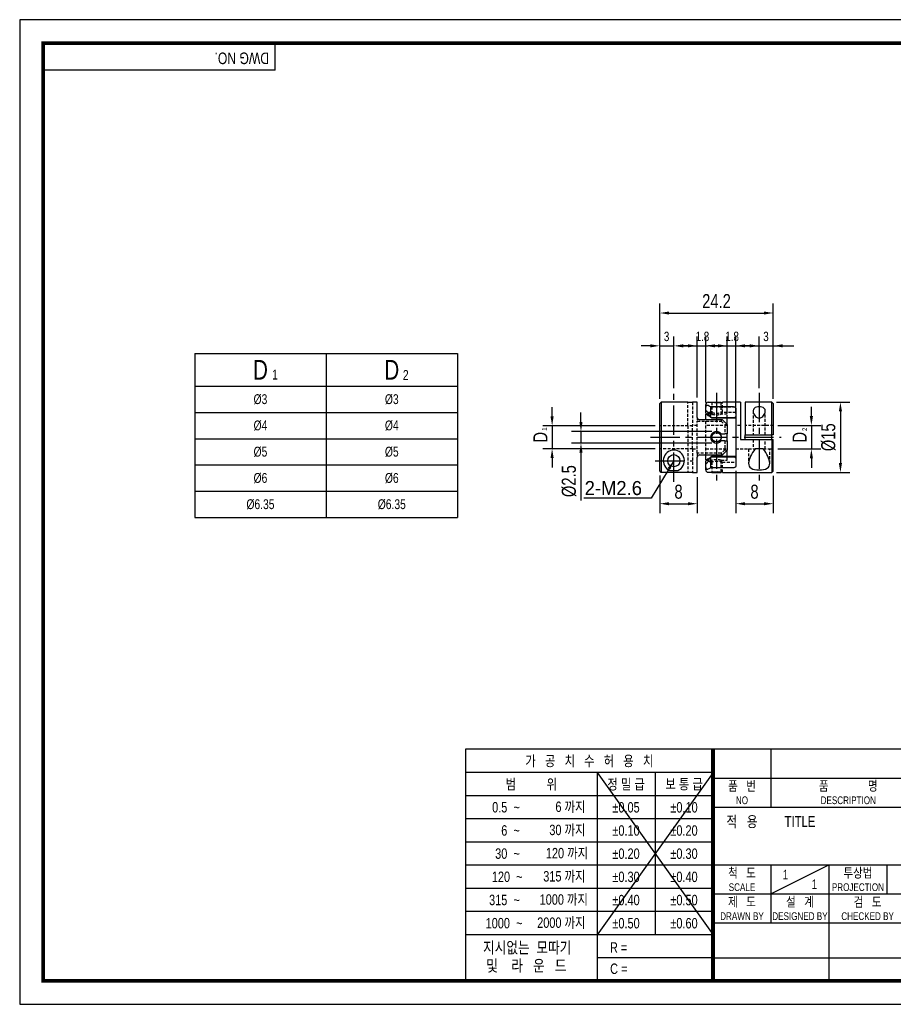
# Model space of a CAD drawing. Header units: millimetres. Extents: x 0 to 297, y 0 to 210.
# Tile 1 of 2: x 0 to 186, y 0 to 210. Entities that reach past the tile are written whole.
import ezdxf
from ezdxf.enums import TextEntityAlignment as Align

# ---------------------------------------------------------------- set-up
doc = ezdxf.new("R2010")
doc.units = ezdxf.units.MM
doc.header["$LTSCALE"] = 5
for name, pattern in [('CENTER', [2, 1.25, -0.25, 0.25, -0.25]), ('CENTER2', [1.125, 0.75, -0.125, 0.125, -0.125]), ('DASHED', [0.75, 0.5, -0.25]), ('HIDDEN', [0.375, 0.25, -0.125]), ('HIDDEN2', [0.1875, 0.125, -0.0625]), ('PHANTOM2', [1.25, 0.625, -0.125, 0.125, -0.125, 0.125, -0.125])]:
    doc.linetypes.add(name, pattern=pattern)
doc.layers.get('0').update_dxf_attribs({"linetype": 'CONTINUOUS'})
doc.layers.get('Defpoints').update_dxf_attribs({"linetype": 'CONTINUOUS'})
for name, color, linetype in [('BM', 2, 'CONTINUOUS'), ('C', 1, 'CENTER2'), ('CT', 1, 'CENTER'), ('D', 7, 'CONTINUOUS'), ('DIM', 7, 'CONTINUOUS'), ('H', 3, 'HIDDEN'), ('HD', 4, 'DASHED'), ('P', 4, 'PHANTOM2')]:
    doc.layers.add(name, color=color, linetype=linetype)
doc.styles.get("Standard").update_dxf_attribs({"font": 'Gulim.ttf', "width": 0.8, "height": 3})
doc.dimstyles.new('LIM', dxfattribs={"dimtxt": 2, "dimasz": 2, "dimexe": 2, "dimexo": 1, "dimgap": 1, "dimtad": 1, "dimdec": 3, "dimzin": 9, "dimdsep": 46, "dimtxsty": 'Standard', "dimcen": 3, "dimclrd": 1, "dimclre": 1, "dimadec": 0, "dimazin": 0, "dimtfac": 1, "dimtdec": 3, "dimtmove": 0, "dimatfit": 3, "dimfxl": 0, "dimtolj": 1, "dimtzin": 0, "dimarcsym": 0})

# ---------------------------------------------------------------- blocks, each defined once
blk = doc.blocks.new('*D154')
at = {"layer": 'Defpoints', "color": 0}
for p in [(136.46, 113.76), (144.46, 113.44), (144.46, 106.77)]:
    blk.add_point(p, dxfattribs=at)
at = {"layer": 'DIM', "color": 1, "lineweight": -2}
for p, q in [((136.46, 112.76), (136.46, 104.77)), ((144.46, 112.44), (144.46, 104.77)), ((138.46, 106.77), (142.46, 106.77))]:
    blk.add_line(p, q, dxfattribs=at)
at = {"layer": 'DIM', "color": 1}
for points in [[(138.46, 107.1), (138.46, 106.43), (136.46, 106.77)], [(142.46, 107.1), (142.46, 106.43), (144.46, 106.77)]]:
    blk.add_solid(points, dxfattribs=at)
at = {"layer": 'DIM', "color": 0, "insert": (140.46, 109.31), "char_height": 3, "attachment_point": 5}
blk.add_mtext('\\A1;8', dxfattribs=at)
blk = doc.blocks.new('*D155')
at = {"layer": 'Defpoints', "color": 0}
for p in [(148.56, 122.19), (119.66, 119.69), (148.56, 119.69)]:
    blk.add_point(p, dxfattribs=at)
at = {"layer": 'DIM', "color": 1, "lineweight": -2}
for p, q in [((119.66, 124.19), (119.66, 126.19)), ((147.56, 122.19), (117.66, 122.19)), ((119.66, 122.19), (119.66, 119.69)), ((147.56, 119.69), (117.66, 119.69)), ((119.66, 117.69), (119.66, 107.46))]:
    blk.add_line(p, q, dxfattribs=at)
at = {"layer": 'DIM', "color": 1}
for points in [[(119.33, 124.19), (119.99, 124.19), (119.66, 122.19)], [(119.33, 117.69), (119.99, 117.69), (119.66, 119.69)]]:
    blk.add_solid(points, dxfattribs=at)
at = {"layer": 'DIM', "color": 0, "insert": (117.12, 111.58), "char_height": 3, "attachment_point": 5, "rotation": 90}
blk.add_mtext('\\A1;%%C2.5', dxfattribs=at)
blk = doc.blocks.new('*D156')
at = {"layer": 'Defpoints', "color": 0}
for p in [(160.66, 147.44), (136.46, 128.12), (160.66, 128.14)]:
    blk.add_point(p, dxfattribs=at)
at = {"layer": 'DIM', "color": 1, "lineweight": -2}
for p, q in [((136.46, 129.12), (136.46, 149.44)), ((160.66, 129.14), (160.66, 149.44)), ((138.46, 147.44), (158.66, 147.44))]:
    blk.add_line(p, q, dxfattribs=at)
at = {"layer": 'DIM', "color": 1}
for points in [[(138.46, 147.77), (138.46, 147.11), (136.46, 147.44)], [(158.66, 147.77), (158.66, 147.11), (160.66, 147.44)]]:
    blk.add_solid(points, dxfattribs=at)
at = {"layer": 'DIM', "color": 0, "insert": (148.56, 149.98), "char_height": 3, "attachment_point": 5}
blk.add_mtext('\\A1;24.2', dxfattribs=at)
blk = doc.blocks.new('*D157')
at = {"layer": 'Defpoints', "color": 0}
for p in [(136.46, 123.39), (113.51, 118.49), (136.46, 118.49)]:
    blk.add_point(p, dxfattribs=at)
at = {"layer": 'DIM', "color": 1, "lineweight": -2}
for p, q in [((113.51, 125.39), (113.51, 127.39)), ((135.46, 123.39), (111.51, 123.39)), ((113.51, 123.39), (113.51, 118.49)), ((135.46, 118.49), (111.51, 118.49)), ((113.51, 116.49), (113.51, 114.49))]:
    blk.add_line(p, q, dxfattribs=at)
at = {"layer": 'DIM', "color": 1}
for points in [[(113.17, 125.39), (113.84, 125.39), (113.51, 123.39)], [(113.17, 116.49), (113.84, 116.49), (113.51, 118.49)]]:
    blk.add_solid(points, dxfattribs=at)
at = {"layer": 'DIM', "color": 0, "insert": (111, 120.94), "char_height": 3, "attachment_point": 5, "rotation": 90}
blk.add_mtext('\\A1;D', dxfattribs=at)
blk = doc.blocks.new('*D158')
at = {"layer": 'Defpoints', "color": 0}
for p in [(152.66, 114.76), (160.66, 113.74), (160.66, 106.77)]:
    blk.add_point(p, dxfattribs=at)
at = {"layer": 'DIM', "color": 1, "lineweight": -2}
for p, q in [((152.66, 113.76), (152.66, 104.77)), ((160.66, 112.74), (160.66, 104.77)), ((154.66, 106.77), (158.66, 106.77))]:
    blk.add_line(p, q, dxfattribs=at)
at = {"layer": 'DIM', "color": 1}
for points in [[(154.66, 107.1), (154.66, 106.43), (152.66, 106.77)], [(158.66, 107.1), (158.66, 106.43), (160.66, 106.77)]]:
    blk.add_solid(points, dxfattribs=at)
at = {"layer": 'DIM', "color": 0, "insert": (156.66, 109.31), "char_height": 3, "attachment_point": 5}
blk.add_mtext('\\A1;8', dxfattribs=at)
blk = doc.blocks.new('*D159')
at = {"layer": 'Defpoints', "color": 0}
for p in [(160.36, 128.44), (160.36, 113.44), (174.97, 113.44)]:
    blk.add_point(p, dxfattribs=at)
at = {"layer": 'DIM', "color": 1, "lineweight": -2}
for p, q in [((161.36, 128.44), (176.97, 128.44)), ((174.97, 126.44), (174.97, 115.44)), ((161.36, 113.44), (176.97, 113.44))]:
    blk.add_line(p, q, dxfattribs=at)
at = {"layer": 'DIM', "color": 1}
for points in [[(174.64, 126.44), (175.31, 126.44), (174.97, 128.44)], [(174.64, 115.44), (175.31, 115.44), (174.97, 113.44)]]:
    blk.add_solid(points, dxfattribs=at)
at = {"layer": 'DIM', "color": 0, "insert": (172.43, 120.94), "char_height": 3, "attachment_point": 5, "rotation": 90}
blk.add_mtext('\\A1;%%C15', dxfattribs=at)
blk = doc.blocks.new('*D160')
at = {"layer": 'Defpoints', "color": 0}
for p in [(160.66, 123.44), (160.66, 118.44), (168.78, 118.44)]:
    blk.add_point(p, dxfattribs=at)
at = {"layer": 'DIM', "color": 1, "lineweight": -2}
for p, q in [((168.78, 125.44), (168.78, 127.44)), ((161.66, 123.44), (170.78, 123.44)), ((168.78, 123.44), (168.78, 118.44)), ((161.66, 118.44), (170.78, 118.44)), ((168.78, 116.44), (168.78, 114.44))]:
    blk.add_line(p, q, dxfattribs=at)
at = {"layer": 'DIM', "color": 1}
for points in [[(168.45, 125.44), (169.12, 125.44), (168.78, 123.44)], [(168.45, 116.44), (169.12, 116.44), (168.78, 118.44)]]:
    blk.add_solid(points, dxfattribs=at)
at = {"layer": 'DIM', "color": 0, "insert": (166.28, 120.94), "char_height": 3, "attachment_point": 5, "rotation": 90}
blk.add_mtext('\\A1;D', dxfattribs=at)

msp = doc.modelspace()

# ---------------------------------------------------------------- linework, layer by layer
for p, q in [((54.437, 199.2323), (54.437, 205)), ((54.437, 199.2323), (5, 199.2323)), ((37.327, 138.8262), (37.327, 103.8262)), ((37.327, 138.8262), (93.327, 138.8262)), ((93.327, 138.8262), (93.327, 103.8262)), ((37.327, 103.8262), (93.327, 103.8262)), ((95.0758, 54.437), (95.0758, 5)), ((147.8086, 54.437), (95.0758, 54.437)), ((292, 54.437), (147.8086, 54.437)), ((147.8086, 54.437), (147.8086, 5)), ((160.1679, 54.437), (160.1679, 42.0778)), ((147.8086, 49.4295), (95.0758, 49.4295)), ((147.8086, 49.4295), (123.0901, 14.8235)), ((123.0901, 49.4295), (147.8086, 14.8235)), ((123.0901, 49.4295), (123.0901, 5)), ((135.4493, 49.4295), (135.4493, 14.8235)), ((147.8086, 48.2574), (292, 48.2574)), ((147.8086, 44.4858), (95.0758, 44.4858)), ((147.8086, 42.0778), (292, 42.0778)), ((147.8086, 39.5421), (95.0758, 39.5421)), ((147.8086, 34.5984), (95.0758, 34.5984)), ((147.8086, 29.6547), (95.0758, 29.6547)), ((147.8086, 29.7185), (292, 29.7185)), ((160.1679, 23.5389), (172.5271, 29.7185)), ((160.1679, 29.7185), (160.1679, 17.3593)), ((172.5271, 29.7185), (172.5271, 5)), ((184.8864, 29.7185), (184.8864, 23.5389)), ((147.8086, 24.711), (95.0758, 24.711)), ((147.8086, 23.5389), (221.9642, 23.5389)), ((147.8086, 19.7673), (95.0758, 19.7673)), ((147.8086, 17.3593), (292, 17.3593)), ((147.8086, 14.8235), (95.0758, 14.8235)), ((147.8086, 9.8798), (123.0901, 9.8798)), ((147.8086, 9.8798), (221.9642, 9.8798))]:
    msp.add_line(p, q)
at = {"color": 4}
for p, q in [((65.327, 138.8262), (65.327, 103.8262)), ((37.327, 131.8262), (93.327, 131.8262))]:
    msp.add_line(p, q, dxfattribs=at)
at = {"color": 1}
for p, q in [((37.327, 126.2262), (93.327, 126.2262)), ((37.327, 120.6262), (93.327, 120.6262)), ((37.327, 115.0262), (93.327, 115.0262)), ((37.327, 109.4262), (93.327, 109.4262))]:
    msp.add_line(p, q, dxfattribs=at)
msp.add_lwpolyline([(297, 210), (0, 210), (0, 0), (297, 0)], close=True)
msp.add_lwpolyline([(292, 205, 0.8, 0.8, 0), (5, 205, 0.8, 0.8, 0), (5, 5, 0.8, 0.8, 0), (292, 5, 0.8, 0.8, 0)], format="xyseb", close=True)
at = {"const_width": 0.824}
msp.add_lwpolyline([(147.8086, 5), (147.8086, 54.437)], dxfattribs=at)
at = {"layer": 'BM', "linetype": 'Continuous'}
for p, q in [((136.4589, 128.121), (136.7589, 128.4217)), ((136.4589, 113.7558), (136.4589, 128.121)), ((142.4589, 128.4384), (136.7589, 128.4384)), ((136.7779, 128.4217), (136.7589, 128.4384)), ((136.7589, 128.4217), (136.7589, 113.4551)), ((136.7779, 128.4217), (136.7589, 128.4217)), ((142.4589, 128.4217), (142.4589, 128.4384)), ((142.4589, 128.4217), (143.4589, 128.4217)), ((144.4589, 128.4384), (143.4589, 128.4384)), ((143.4589, 128.4384), (143.4589, 128.4217)), ((144.4589, 125.1884), (144.4589, 128.4384)), ((146.7589, 128.4008), (147.5589, 128.4008)), ((147.5589, 128.4384), (149.5589, 128.4384)), ((147.5589, 128.4384), (147.5589, 128.4008)), ((149.5589, 128.4009), (149.5589, 128.4384)), ((153.6589, 128.4384), (149.8078, 128.4384)), ((153.6589, 128.4384), (153.6589, 120.4384)), ((154.6589, 128.4384), (154.6589, 121.4384)), ((160.3589, 128.4384), (154.6589, 128.4384)), ((160.3589, 121.4384), (160.3589, 128.4384)), ((160.6589, 128.1384), (160.3589, 128.4384)), ((160.6589, 128.1384), (160.6589, 121.4384)), ((146.2589, 127.3756), (146.2589, 127.8981)), ((146.2589, 126.0488), (146.2589, 127.3756)), ((146.2589, 126.0488), (146.3395, 125.9121)), ((147.2589, 127.4336), (147.2589, 125.3081)), ((152.1589, 127.4336), (147.2589, 127.4336)), ((152.6589, 127.118), (152.6589, 114.7588)), ((149.8589, 124.6884), (144.9589, 124.6884)), ((146.2589, 124.6884), (146.2589, 125.8384)), ((146.4207, 125.8384), (146.2589, 125.8384)), ((146.7589, 125.5318), (146.3395, 125.9121)), ((147.2589, 125.3081), (147.4222, 125.1589)), ((147.4222, 125.1589), (152.1589, 125.1589)), ((147.5629, 125.0003), (147.4222, 125.1589)), ((152.6589, 125.0003), (147.5629, 125.0003)), ((150.3589, 124.1884), (149.8589, 124.6884)), ((150.3589, 124.1884), (150.8589, 123.6884)), ((150.8589, 123.6917), (150.8589, 125.0043)), ((150.8589, 123.6884), (150.8589, 121.6884)), ((149.5589, 121.6884), (150.3589, 121.6884)), ((150.3589, 120.1884), (149.5589, 120.1884)), ((150.8589, 121.6884), (150.3589, 121.6884)), ((150.3589, 120.1884), (150.8589, 120.1884)), ((150.8589, 120.1884), (150.8589, 121.6884)), ((150.8589, 120.1884), (150.8589, 118.1884)), ((153.6589, 120.4384), (160.3589, 120.4384)), ((154.6589, 121.4384), (160.3589, 121.4384)), ((154.6589, 120.4384), (154.6589, 121.4384)), ((160.6589, 121.4384), (160.3589, 121.4384)), ((160.3589, 120.4384), (160.3589, 113.4384)), ((160.3589, 120.4384), (160.6589, 120.4384)), ((160.6589, 113.7384), (160.6589, 120.4384)), ((149.8589, 117.1884), (150.3589, 117.6884)), ((150.8589, 118.1884), (150.3589, 117.6884)), ((150.8589, 116.8716), (150.8589, 118.1884)), ((158.5382, 118.4384), (156.7796, 118.4384)), ((144.4589, 113.4384), (144.4589, 116.6884)), ((144.9589, 117.1884), (149.8589, 117.1884)), ((146.2589, 116.0384), (146.2589, 117.1884)), ((146.2589, 116.0384), (146.4207, 116.0384)), ((146.3395, 115.9647), (146.2589, 115.828)), ((146.2589, 114.5012), (146.2589, 115.828)), ((146.7589, 116.345), (146.3395, 115.9647)), ((146.4207, 116.0384), (146.3395, 115.9647)), ((147.4222, 116.7179), (147.2589, 116.5687)), ((147.2589, 116.5687), (147.2589, 114.4432)), ((147.5629, 116.8765), (147.4222, 116.7179)), ((152.1589, 116.7179), (147.4222, 116.7179)), ((147.5629, 116.8765), (152.6589, 116.8765)), ((136.7589, 113.4551), (136.4589, 113.7558)), ((143.4589, 113.4551), (136.7589, 113.4551)), ((138.5796, 113.8673), (140.3382, 113.8673)), ((143.4589, 113.4551), (143.4589, 113.4384)), ((143.4589, 113.4384), (144.4589, 113.4384)), ((146.2589, 113.9787), (146.2589, 114.5012)), ((146.7589, 113.476), (147.5589, 113.476)), ((152.1589, 114.4432), (147.2589, 114.4432)), ((147.5589, 113.476), (147.5589, 113.4384)), ((147.5589, 113.4384), (149.5589, 113.4384)), ((149.5589, 113.4384), (149.5589, 113.4758)), ((149.8048, 113.4384), (160.3589, 113.4384)), ((160.3589, 113.4384), (160.6589, 113.7384))]:
    msp.add_line(p, q, dxfattribs=at)
at = {"layer": 'BM', "linetype": 'HIDDEN2'}
for p, q in [((147.2589, 127.4336), (152.1589, 127.4336)), ((144.4589, 125.1884), (144.4589, 124.3481)), ((146.7589, 116.345), (146.4207, 116.0384)), ((147.5629, 116.8765), (147.4222, 116.7179))]:
    msp.add_line(p, q, dxfattribs=at)
at = {"layer": 'BM', "linetype": 'Continuous'}
for centre, radius in [((148.5589, 120.9384), 1), ((139.4589, 115.9384), 1.3)]:
    msp.add_circle(centre, radius, dxfattribs=at)
at = {"layer": 'BM', "linetype": 'HIDDEN2'}
msp.add_circle((148.5589, 120.9384), 1, dxfattribs=at)
at = {"layer": 'BM', "linetype": 'Continuous'}
for centre, radius, start, end in [((146.7603, 127.8995), 0.5013, 90.153989, 180.154611), ((148.5603, 135.8203), 7.4867, 262.313676, 279.600774), ((143.5089, 120.9384), 7.5, 60, 64.320711), ((144.9589, 125.1884), 0.5, 180, 270), ((143.7317, 120.9405), 5.614, 51.075769, 62.320898), ((144.0617, 120.5784), 5.6401, 51.628486, 61.431258), ((148.5589, 120.9384), 1.25, 36.869898, 323.130102), ((153.7756, 120.9384), 6.5833, 355.644223, 4.355777), ((139.4589, 115.9384), 2.25, 293.004438, 246.995562), ((144.9589, 116.6884), 0.5, 90, 180), ((143.7316, 120.9364), 5.6142, 297.679087, 308.923811), ((144.0621, 121.2979), 5.6395, 298.568337, 308.37221), ((146.7602, 113.9773), 0.5013, 179.836872, 269.854527), ((143.5089, 120.9384), 7.5, 295.679289, 300), ((148.5603, 106.0564), 7.4869, 80.400582, 97.686475)]:
    msp.add_arc(centre, radius, start, end, dxfattribs=at)
for centre, major_axis, start_param, end_param in [((152.1589, 125.392), (0.5, 0), 4.71238898, 6.28318531), ((152.1589, 116.4848), (-0.5, 0), 3.14159265, 4.71238898)]:
    msp.add_ellipse(centre, major_axis=major_axis, ratio=0.46618198, start_param=start_param, end_param=end_param, dxfattribs=at)
for points, knots in [([(146.7589, 127.6977), (146.7026, 127.7248), (146.6429, 127.742), (146.5834, 127.7444), (146.541, 127.7461), (146.4978, 127.7402), (146.4569, 127.7242), (146.4249, 127.7117), (146.3937, 127.6925), (146.3662, 127.6662), (146.3435, 127.6446), (146.3229, 127.6176), (146.3065, 127.5867), (146.2901, 127.5558), (146.2775, 127.52), (146.2696, 127.4829), (146.2623, 127.4483), (146.2589, 127.4117), (146.2589, 127.3756)], [0, 0, 0, 0, 0.27709011, 0.27709011, 0.27709011, 0.4741987, 0.4741987, 0.4741987, 0.62819723, 0.62819723, 0.62819723, 0.75480273, 0.75480273, 0.75480273, 0.88191643, 0.88191643, 0.88191643, 1, 1, 1, 1]), ([(152.1589, 127.4336), (152.2092, 127.4336), (152.2602, 127.4291), (152.3075, 127.4205), (152.3547, 127.412), (152.3995, 127.3992), (152.439, 127.3833), (152.4803, 127.3667), (152.5167, 127.3463), (152.5466, 127.3237), (152.5803, 127.2981), (152.6067, 127.2692), (152.625, 127.2387), (152.6478, 127.2008), (152.6589, 127.1596), (152.6589, 127.118)], [0, 0, 0, 0, 0.17618996, 0.17618996, 0.17618996, 0.35180854, 0.35180854, 0.35180854, 0.53553499, 0.53553499, 0.53553499, 0.74254555, 0.74254555, 0.74254555, 1, 1, 1, 1]), ([(157.6589, 125.0078), (157.4517, 125.0078), (157.2585, 125.0878), (156.9437, 125.3046), (156.8186, 125.4377), (156.5099, 125.8514), (156.3899, 126.149), (156.3379, 126.7), (156.4137, 126.9616), (156.8562, 127.3439), (157.2437, 127.4609), (158.0593, 127.4635), (158.4523, 127.3484), (158.9012, 126.9676), (158.9791, 126.7062), (158.9297, 126.1543), (158.8089, 125.8533), (158.5005, 125.439), (158.3743, 125.305), (158.0613, 125.0889), (157.8661, 125.0078), (157.6589, 125.0078)], [0, 0, 0, 0, 0.0625, 0.0625, 0.125, 0.125, 0.25, 0.25, 0.375, 0.375, 0.5, 0.5, 0.625, 0.625, 0.75, 0.75, 0.875, 0.875, 0.9375, 0.9375, 1, 1, 1, 1]), ([(156.7796, 118.4384), (156.3676, 117.9437), (156.0692, 117.405), (155.5918, 116.368), (155.4271, 115.8667), (155.3934, 114.971), (155.5461, 114.5817), (156.3318, 114.0812), (156.975, 113.9623), (158.3172, 113.9593), (158.9641, 114.0732), (159.768, 114.5736), (159.9227, 114.9618), (159.8931, 115.8578), (159.7268, 116.3653), (159.2525, 117.3976), (158.9503, 117.9436), (158.5382, 118.4384)], [0, 0, 0, 0, 0.125, 0.125, 0.25, 0.25, 0.375, 0.375, 0.5, 0.5, 0.625, 0.625, 0.75, 0.75, 0.875, 0.875, 1, 1, 1, 1]), ([(146.2589, 114.5012), (146.2589, 114.4622), (146.2629, 114.4227), (146.2715, 114.3857), (146.28, 114.3485), (146.2935, 114.3129), (146.3108, 114.2823), (146.3271, 114.2535), (146.347, 114.2284), (146.3687, 114.2082), (146.3972, 114.1816), (146.4296, 114.1626), (146.4626, 114.1505), (146.5083, 114.1337), (146.5567, 114.1293), (146.6038, 114.1338), (146.6565, 114.1389), (146.7089, 114.1551), (146.7589, 114.1792)], [0, 0, 0, 0, 0.12759278, 0.12759278, 0.12759278, 0.25608005, 0.25608005, 0.25608005, 0.37659064, 0.37659064, 0.37659064, 0.53501269, 0.53501269, 0.53501269, 0.75489385, 0.75489385, 0.75489385, 1, 1, 1, 1]), ([(152.6589, 114.7588), (152.6589, 114.7108), (152.644, 114.6632), (152.6134, 114.6206), (152.5901, 114.5879), (152.5569, 114.5574), (152.5151, 114.5316), (152.4731, 114.5057), (152.4208, 114.4837), (152.3629, 114.4685), (152.3129, 114.4554), (152.2571, 114.447), (152.2011, 114.4442), (152.1871, 114.4436), (152.173, 114.4432), (152.1589, 114.4432)], [0, 0, 0, 0, 0.29796477, 0.29796477, 0.29796477, 0.52507341, 0.52507341, 0.52507341, 0.75430679, 0.75430679, 0.75430679, 0.95153972, 0.95153972, 0.95153972, 1, 1, 1, 1])]:
    msp.add_open_spline(points, degree=3, knots=knots, dxfattribs=at)
at = {"layer": 'C'}
msp.add_line((147.8086, 49.4295), (147.8086, 49.3961), dxfattribs=at)
at = {"layer": 'CT'}
for p, q in [((139.4589, 111.4551), (139.4589, 130.4384)), ((148.5589, 130.4384), (148.5589, 111.4384)), ((157.6589, 130.4384), (157.6589, 111.4384)), ((134.4589, 120.9384), (162.3589, 120.9384)), ((135.4589, 115.9384), (143.4589, 115.9384))]:
    msp.add_line(p, q, dxfattribs=at)
at = {"layer": 'DIM', "color": 1}
for p, q in [((136.4589, 129.121), (136.4589, 142.4384)), ((139.4589, 131.4384), (139.4589, 142.4384)), ((144.4589, 129.4384), (144.4589, 142.4384)), ((146.2589, 128.3756), (146.2589, 142.4384)), ((150.8589, 126.0003), (150.8589, 142.4384)), ((152.6589, 126.0003), (152.6589, 142.4384)), ((157.6589, 131.4384), (157.6589, 142.4384)), ((160.6589, 129.1384), (160.6589, 142.4384)), ((134.4589, 140.4384), (132.4589, 140.4384)), ((136.4589, 140.4384), (139.4589, 140.4384)), ((142.4589, 140.4384), (140.4589, 140.4384)), ((141.4589, 140.4384), (146.7922, 140.4384)), ((144.4589, 140.4384), (146.2589, 140.4384)), ((148.8589, 140.4384), (146.8589, 140.4384)), ((148.2589, 140.4384), (156.1637, 140.4384)), ((150.8589, 140.4384), (152.6589, 140.4384)), ((155.6589, 140.4384), (153.6589, 140.4384)), ((154.6589, 140.4384), (162.5637, 140.4384)), ((157.6589, 140.4384), (160.6589, 140.4384)), ((162.6589, 140.4384), (165.0556, 140.4384))]:
    msp.add_line(p, q, dxfattribs=at)
for points in [[(134.4589, 140.7717), (134.4589, 140.1051), (136.4589, 140.4384)], [(141.4589, 140.7717), (141.4589, 140.1051), (139.4589, 140.4384)], [(142.4589, 140.7717), (142.4589, 140.1051), (144.4589, 140.4384)], [(148.2589, 140.7717), (148.2589, 140.1051), (146.2589, 140.4384)], [(148.8589, 140.7717), (148.8589, 140.1051), (150.8589, 140.4384)], [(154.6589, 140.7717), (154.6589, 140.1051), (152.6589, 140.4384)], [(155.6589, 140.7717), (155.6589, 140.1051), (157.6589, 140.4384)], [(162.6589, 140.7717), (162.6589, 140.1051), (160.6589, 140.4384)]]:
    msp.add_solid(points, dxfattribs=at)
at = {"layer": 'H'}
msp.add_line((147.8086, 49.3128), (147.8086, 49.2711), dxfattribs=at)
at = {"layer": 'HD', "linetype": 'HIDDEN2'}
for p, q in [((142.4589, 123.4384), (142.4589, 128.4217)), ((143.4589, 128.4217), (143.4589, 123.3879)), ((147.5589, 128.4008), (147.5589, 126.1884)), ((149.5589, 125.8381), (149.5589, 128.4009)), ((149.8089, 126.2407), (149.8089, 128.4384)), ((146.7589, 126.1884), (147.5589, 126.1884)), ((146.7589, 125.5318), (146.7589, 126.1884)), ((147.5589, 126.1884), (146.7589, 126.1884)), ((147.5589, 126.1884), (147.5589, 125.8377)), ((152.6589, 126.2417), (149.8047, 126.2417)), ((156.3589, 126.527), (156.3589, 121.4384)), ((158.9589, 121.4384), (158.9589, 126.5273)), ((144.4589, 124.3481), (149.5549, 124.3481)), ((144.4589, 117.5287), (144.4589, 124.3481)), ((146.2589, 117.1884), (146.2589, 124.6884)), ((147.5623, 125.8384), (146.4207, 125.8384)), ((149.5549, 124.3481), (149.6956, 124.6884)), ((149.5549, 124.3482), (149.6956, 124.6884)), ((149.5549, 124.3481), (150.3589, 123.589)), ((150.8589, 125.8384), (149.5573, 125.8384)), ((150.8589, 125.0043), (150.8589, 125.8384)), ((143.4589, 123.3879), (136.4589, 123.3879)), ((142.4589, 123.3879), (142.4589, 123.4384)), ((142.4589, 123.3879), (142.4589, 118.4889)), ((144.4589, 123.4384), (143.4589, 123.4384)), ((143.4589, 118.4889), (143.4589, 123.3879)), ((150.8589, 123.4384), (146.2589, 123.4384)), ((150.3589, 123.589), (150.7783, 123.769)), ((150.3589, 123.589), (150.7783, 123.769)), ((150.3589, 123.589), (150.3589, 121.6884)), ((153.6589, 123.4384), (152.6589, 123.4384)), ((160.6589, 123.4384), (154.6589, 123.4384)), ((150.3589, 120.1884), (150.3589, 118.2878)), ((156.3589, 120.4384), (156.3589, 118.4384)), ((158.9589, 118.4384), (158.9589, 120.4384)), ((143.4589, 118.4889), (136.4589, 118.4889)), ((142.4589, 118.4889), (142.4589, 113.4551)), ((143.4589, 118.4889), (143.4589, 113.4551)), ((143.4589, 118.4384), (144.4589, 118.4384)), ((146.2589, 118.4384), (150.8589, 118.4384)), ((150.3589, 118.2878), (149.5549, 117.5287)), ((150.3589, 118.2878), (150.7783, 118.1078)), ((150.3589, 118.2878), (150.7783, 118.1078)), ((152.6589, 118.4384), (155.4089, 118.4384)), ((155.4089, 118.4384), (155.4089, 115.3509)), ((155.4089, 118.4384), (156.7796, 118.4384)), ((158.5382, 118.4384), (159.9089, 118.4384)), ((159.9089, 115.3507), (159.9089, 118.4384)), ((159.9089, 118.4384), (160.6589, 118.4384)), ((149.5549, 117.5287), (144.4589, 117.5287)), ((144.4589, 117.5287), (144.4589, 116.6884)), ((146.4207, 116.0384), (147.5605, 116.0384)), ((146.7589, 115.6884), (146.7589, 116.345)), ((147.5589, 115.6884), (146.7589, 115.6884)), ((147.5589, 116.0387), (147.5589, 115.6884)), ((147.5589, 115.6884), (147.5589, 113.476)), ((149.5549, 117.5287), (149.6956, 117.1884)), ((149.5549, 117.5287), (149.6956, 117.1884)), ((149.5556, 116.0384), (150.8589, 116.0384)), ((149.5589, 113.4758), (149.5589, 116.0391)), ((149.8062, 115.6351), (152.6589, 115.6351)), ((149.8089, 113.4384), (149.8089, 115.6357)), ((150.8589, 116.0384), (150.8589, 116.8716))]:
    msp.add_line(p, q, dxfattribs=at)
for centre, radius, start, end in [((-453.9626, -468.5179), 845.3058, 44.7116997, 44.7598507), ((148.5617, 131.3774), 5.2849, 259.062553, 283.649497), ((148.5589, 130.6322), 4.897, 258.21831, 281.783295), ((-453.9625, 710.3946), 845.3056, 315.2401493, 315.2883003), ((148.5589, 111.2446), 4.897, 78.21831, 101.783295), ((148.5616, 110.4997), 5.2847, 76.355709, 100.937729)]:
    msp.add_arc(centre, radius, start, end, dxfattribs=at)
at = {"layer": 'P'}
msp.add_line((147.8086, 49.221), (147.8086, 49.1627), dxfattribs=at)

# ---------------------------------------------------------------- texts
for s, insert, char_height, width, attachment_point in [('D', (51.327, 135.3262), 4.2, 28, 5), ('D', (79.327, 135.3262), 4.2, 28, 5), ('1', (53.8228, 135.3511), 2.1, 6.3, 1), ('2', (81.6932, 135.2707), 2.1, 3.36, 1), ('%%c3', (51.327, 129.0262), 2.1, 28, 5), ('%%c3', (79.327, 129.0262), 2.1, 28, 5), ('%%c4', (51.327, 123.4262), 2.1, 28, 5), ('%%c4', (79.327, 123.4262), 2.1, 28, 5), ('%%c5', (51.327, 117.8262), 2.1, 28, 5), ('%%c5', (79.327, 117.8262), 2.1, 28, 5), ('%%c6', (51.327, 112.2262), 2.1, 28, 5), ('%%c6', (79.327, 112.2262), 2.1, 28, 5), ('%%c6.35', (51.327, 106.6262), 2.1, 28, 5), ('%%c6.35', (79.327, 106.6262), 2.1, 28, 5)]:
    msp.add_mtext(s, dxfattribs=dict(insert=insert, char_height=char_height, width=width, attachment_point=attachment_point))
at = {"layer": 'D', "width": 0.8}
msp.add_text('DWG NO.', height=2.47185, rotation=180, dxfattribs=at).set_placement((53.1681, 203.0007))
for s, height, p in [('가   공   치   수   허   용   치', 2.224667, (121.4422, 51.9333)), ('범          위', 2.224667, (109.0829, 46.9576)), ('정 밀 급', 2.22467, (129.2697, 46.9576)), ('보 통 급', 2.22467, (141.629, 46.9576)), ('품   번', 2.05988, (153.9882, 46.6095)), ('품              명', 2.059877, (176.6469, 46.6095)), ('NO', 1.6479, (153.9882, 43.5197)), ('DESCRIPTION', 1.647902, (176.6469, 43.5197)), ('%%p0.05', 2.22467, (129.2697, 42.0139)), ('%%p0.10', 2.22467, (141.629, 42.0139)), ('적   용', 2.30706, (153.9882, 38.988)), ('TITLE', 2.30706, (166.3475, 38.988)), ('%%p0.10', 2.22467, (129.2697, 37.0702)), ('%%p0.20', 2.22467, (141.629, 37.0702)), ('%%p0.20', 2.22467, (129.2697, 32.1265)), ('%%p0.30', 2.22467, (141.629, 32.1265)), ('척   도', 2.05988, (153.9882, 28.0706)), ('투상법', 2.05988, (178.7068, 28.0706)), ('%%p0.30', 2.22467, (129.2697, 27.1828)), ('%%p0.40', 2.22467, (141.629, 27.1828)), ('1', 2.0599, (163.2577, 27.6586)), ('SCALE', 1.6479, (153.9882, 24.9808)), ('1', 2.0599, (169.4373, 25.5988)), ('PROJECTION', 1.6479, (178.7068, 24.9808)), ('%%p0.40', 2.22467, (129.2697, 22.2391)), ('%%p0.50', 2.22467, (141.629, 22.2391)), ('제   도', 2.05988, (153.9882, 21.891)), ('설   계', 2.05988, (166.3475, 21.891)), ('검   도', 2.05988, (180.7666, 21.891)), ('%%p0.50', 2.22467, (129.2697, 17.2954)), ('%%p0.60', 2.22467, (141.629, 17.2954))]:
    msp.add_text(s, height=height, dxfattribs=at).set_placement(p, align=Align.MIDDLE)
for s, height, p in [('DRAWN BY', 1.6479, (153.9882, 17.9772)), ('DESIGNED BY', 1.647902, (166.3475, 17.9772)), ('CHECKED BY', 1.6479, (180.7666, 17.9772))]:
    msp.add_text(s, height=height, dxfattribs=at).set_placement(p, align=Align.CENTER)
at = {"layer": 'D', "linetype": 'ByBlock', "width": 0.8}
for s, height, p in [('지시없는  모따기', 2.47185, (98.783, 10.8675)), ('및    라   운   드', 2.471852, (99.4623, 6.9968))]:
    msp.add_text(s, height=height, dxfattribs=at).set_placement(p)
at = {"layer": 'D', "width": 0.8}
for s, p in [('R = ', (125.8389, 10.9999)), ('C = ', (125.878, 6.4776))]:
    msp.add_text(s, height=2.22467, dxfattribs=at).set_placement(p)
at = {"layer": 'D', "char_height": 2.22467, "attachment_point": 6}
for s, insert, width in [('0.5  ~', (106.6111, 42.0139), 8.231062), ('6 까지', (120.6182, 42.0139), 9.803532), ('6  ~', (106.6111, 37.0702), 8.231022), ('30 까지', (120.6182, 37.0702), 9.803491), ('120 까지', (121.1758, 32.1265), 12.652424), ('30  ~', (106.6111, 32.1265), 8.231022), ('120  ~', (107.1976, 27.1828), 8.937991), ('315 까지', (120.6182, 27.1828), 12.097781), ('315  ~', (106.6111, 22.2391), 9.885083), ('1000 까지', (121.1426, 22.2391), 13.382285), ('2000 까지', (120.6182, 17.2954), 12.974319), ('1000  ~', (107.1704, 17.2954), 14.528725)]:
    msp.add_mtext(s, dxfattribs=dict(at, insert=insert, width=width))
at = {"layer": 'DIM'}
msp.add_text('2-M2.6', height=3, dxfattribs=at).set_placement((120.4487, 108.6052))
at = {"layer": 'DIM', "char_height": 2, "attachment_point": 5}
for s, insert in [('\\A1;3', (137.9165, 142.4384)), ('\\A1;1.8', (145.5457, 142.4384)), ('\\A1;1.8', (151.874, 142.4384)), ('\\A1;3', (159.0996, 142.4384))]:
    msp.add_mtext(s, dxfattribs=dict(at, insert=insert))
at = {"layer": 'DIM', "char_height": 1, "attachment_point": 1, "rotation": 90}
for s, insert, width in [('1', (111.3388, 122.3387), 8.8), ('2', (166.819, 122.2908), 6.4)]:
    msp.add_mtext(s, dxfattribs=dict(at, insert=insert, width=width))

# ---------------------------------------------------------------- dimensions: what is measured, and where the dimension line sits
at = {"layer": 'DIM'}
for base, p1, p2, picture, middle in [((160.6589, 147.4384), (136.4589, 128.121), (160.6589, 128.1384), '*D156', (148.5589, 149.9784)), ((144.4589, 106.7671), (136.4589, 113.7558), (144.4589, 113.4384), '*D154', (140.4589, 109.305)), ((160.6589, 106.7671), (152.6589, 114.7588), (160.6589, 113.7384), '*D158', (156.6589, 109.305))]:
    dim = msp.add_linear_dim(base=base, p1=p1, p2=p2, dimstyle='LIM', dxfattribs=at)
    dim.commit()
    dim.dimension.update_dxf_attribs({"geometry": picture, "text_midpoint": middle})
for base, p1, p2, text, picture, middle in [((174.9741, 113.4384), (160.3589, 128.4384), (160.3589, 113.4384), '%%C<>', '*D159', (172.4322, 120.9384)), ((113.5059, 118.4889), (136.4589, 123.3879), (136.4589, 118.4889), 'D', '*D157', (111.0039, 120.9384)), ((119.6585, 119.6884), (148.5589, 122.1884), (148.5589, 119.6884), '%%C<>', '*D155', (117.1205, 111.5758)), ((168.7842, 118.4384), (160.6589, 123.4384), (160.6589, 118.4384), 'D', '*D160', (166.2822, 120.9384))]:
    dim = msp.add_linear_dim(base=base, p1=p1, p2=p2, angle=90, text=text, dimstyle='LIM', dxfattribs=at)
    dim.commit()
    dim.dimension.update_dxf_attribs({"geometry": picture, "text_midpoint": middle})

# ---------------------------------------------------------------- leaders
msp.add_leader([(139.4589, 115.9384), (134.6443, 107.9233), (120.2577, 107.9233)], dimstyle='LIM', override={"dimgap": 1, "dimtad": 0}, dxfattribs=at)

doc.saveas('drawing.dxf')
